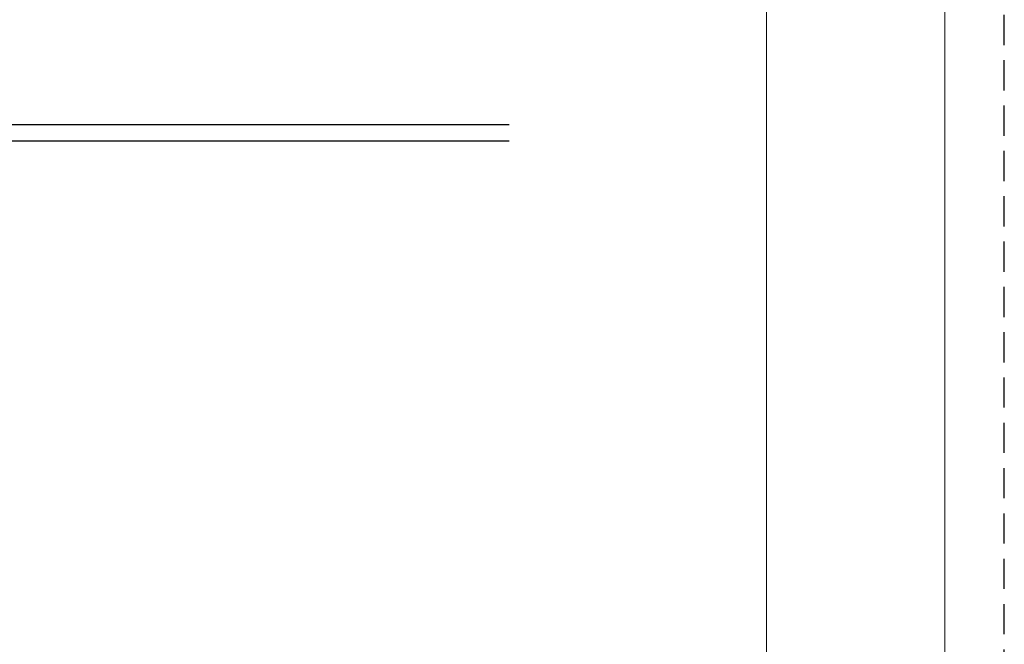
# Model space of a CAD drawing. Header units: millimetres. Extents: x -385852 to 238709, y -99680 to 201840.
# Tile 101 of 176: x 8641 to 9055, y -52592 to -52330. Entities that reach past the tile are written whole.
import ezdxf

# ---------------------------------------------------------------- set-up
doc = ezdxf.new("R2010")
doc.units = ezdxf.units.MM
doc.linetypes.add('DASHED', pattern=[19.05, 12.7, -6.35])
doc.layers.add('KING_DET_drawing frame', color=7, linetype='Continuous', lineweight=20)
doc.layers.add('KING_DET_main frame', color=1, linetype='Continuous', lineweight=30)
doc.layers.add('KING_DET_print frame', color=1, linetype='DASHED', lineweight=30, plot=False)

msp = doc.modelspace()

# ---------------------------------------------------------------- linework, layer by layer
at = {"layer": 'KING_DET_drawing frame', "color": 7}
msp.add_line((8954.99999, -51930), (8954.99999, -52830), dxfattribs=at)
msp.add_lwpolyline([(9029.99999, -52830), (9029.99999, -51930), (7594.99999, -51930), (7594.99999, -52830)], close=True, dxfattribs=at)
at = {"layer": 'KING_DET_main frame'}
for p, q in [((8112.52291, -52373.9911), (8846.69686, -52373.9911)), ((8111.83976, -52380.8911), (8846.69686, -52380.8911))]:
    msp.add_line(p, q, dxfattribs=at)
at = {"layer": 'KING_DET_print frame', "color": 1}
msp.add_lwpolyline([(7569.99999, -52855), (9054.99999, -52855), (9054.99999, -51805), (7569.99999, -51805)], close=True, dxfattribs=at)

doc.saveas('drawing.dxf')
